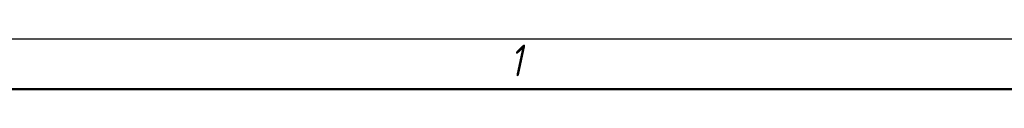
# Model space of a CAD drawing. Header units: millimetres. Extents: x -4631 to 9712, y -389 to 1491.
# Tile 31 of 33: x 1064 to 1457, y 1168 to 1188. Entities that reach past the tile are written whole.
import ezdxf

# ---------------------------------------------------------------- set-up
doc = ezdxf.new("R2010")
doc.units = ezdxf.units.MM
doc.header["$LTSCALE"] = 4
doc.layers.add('Кромка (ГОСТ)', color=7, linetype='Continuous', lineweight=50)
doc.styles.add('Альтернативный текст (ГОСТ)', font='arial.ttf', dxfattribs={"width": 0.8})

# ---------------------------------------------------------------- blocks, each defined once
blk = doc.blocks.new('Рамки ГОСТ - Рамка')
at = {"layer": 'Кромка (ГОСТ)', "lineweight": 25}
blk.add_line((0, 297), (420, 297), dxfattribs=at)
at = {"layer": 'Кромка (ГОСТ)'}
blk.add_line((415, 292), (20, 292), dxfattribs=at)
at = {"layer": 'Кромка (ГОСТ)', "insert": (315.02, 296.443), "char_height": 3.17, "width": 5.23268, "attachment_point": 1, "style": 'Альтернативный текст (ГОСТ)'}
blk.add_mtext('\\fGOST Common|b0|i1;{\\H3.1700;1}', dxfattribs=at)

msp = doc.modelspace()

# ---------------------------------------------------------------- block references
at = {"xscale": 4, "yscale": 4, "zscale": 4}
msp.add_blockref('Рамки ГОСТ - Рамка', (0, 0), dxfattribs=at)

doc.saveas('drawing.dxf')
